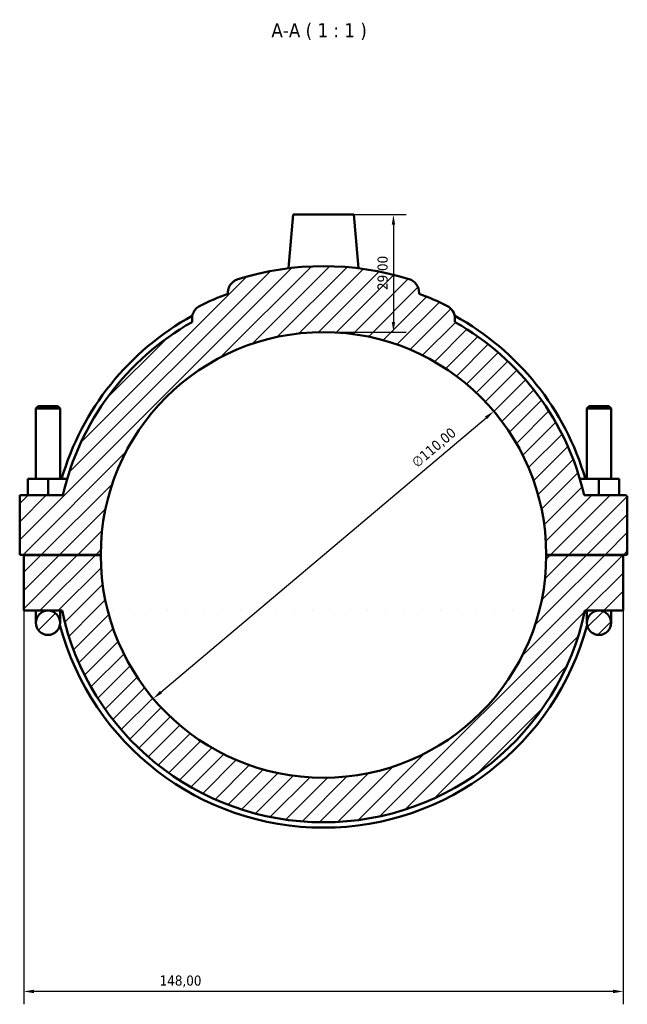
# Model space of a CAD drawing. Header units: millimetres. Extents: x 0 to 902, y -8 to 993.
# Tile 5 of 6: x 340 to 490, y 750 to 993. Entities that reach past the tile are written whole.
import ezdxf

# ---------------------------------------------------------------- set-up
doc = ezdxf.new("R2010")
doc.units = ezdxf.units.MM
for name, color, linetype, lineweight in [('Dimension (ISO)', 7, 'Continuous', 25), ('Hatch (ISO)', 7, 'Continuous', 18), ('Symbol (ISO)', 7, 'Continuous', 25), ('Visible (ISO)', 7, 'Continuous', 50)]:
    doc.layers.add(name, color=color, linetype=linetype, lineweight=lineweight)
doc.styles.add('Label Text (ISO)', font='tahoma.ttf')
doc.styles.add('Note Text (ISO)', font='tahoma.ttf')
doc.dimstyles.new('Default (ISO)', dxfattribs={"dimtxt": 2.5, "dimasz": 2.5, "dimexe": 3.175, "dimexo": 0, "dimgap": 0.762, "dimtad": 1, "dimrnd": 1e-08, "dimzin": 0, "dimtxsty": 'Note Text (ISO)', "dimcen": 0.09, "dimdle": 10, "dimclrd": 256, "dimclre": 256, "dimclrt": 232, "dimazin": 0, "dimtfac": 1.40208, "dimtmove": 0, "dimatfit": 3, "dimfxl": 1, "dimtolj": 1, "dimtzin": 0, "dimlwd": -1, "dimlwe": -1, "dimarcsym": 0})

# ---------------------------------------------------------------- blocks, each defined once
blk = doc.blocks.new('*D7')
at = {"layer": 'Defpoints', "color": 0, "transparency": 16777216}
for p in [(456.57, 896.65), (372.5, 825.71)]:
    blk.add_point(p, dxfattribs=at)
at = {"layer": 'Dimension (ISO)', "transparency": 16777216}
blk.add_line((374.41, 827.33), (454.66, 895.04), dxfattribs=at)
for points in [[(454.39, 895.36), (454.93, 894.72), (456.57, 896.65)], [(374.14, 827.64), (374.67, 827.01), (372.5, 825.71)]]:
    blk.add_solid(points, dxfattribs=at)
at = {"layer": 'Dimension (ISO)', "color": 232, "true_color": 0xca0064, "transparency": 16777216, "insert": (436.03, 884.52), "char_height": 2.5, "attachment_point": 1, "rotation": 40.1563, "style": 'Note Text (ISO)'}
blk.add_mtext('\\A1;∅110,00', dxfattribs=at)
blk = doc.blocks.new('*D8')
at = {"layer": 'Defpoints', "color": 0, "transparency": 16777216}
for p in [(422.03, 945.18), (414.53, 916.18), (431.8, 916.18)]:
    blk.add_point(p, dxfattribs=at)
at = {"layer": 'Dimension (ISO)', "transparency": 16777216}
for p, q in [((422.03, 945.18), (434.97, 945.18)), ((431.8, 942.68), (431.8, 918.68)), ((414.53, 916.18), (434.97, 916.18))]:
    blk.add_line(p, q, dxfattribs=at)
for points in [[(431.38, 942.68), (432.21, 942.68), (431.8, 945.18)], [(431.38, 918.68), (432.21, 918.68), (431.8, 916.18)]]:
    blk.add_solid(points, dxfattribs=at)
at = {"layer": 'Dimension (ISO)', "color": 232, "true_color": 0xca0064, "transparency": 16777216, "insert": (427.86, 926.57), "char_height": 2.5, "attachment_point": 1, "rotation": 90, "style": 'Note Text (ISO)'}
blk.add_mtext('\\A1;29,00', dxfattribs=at)
blk = doc.blocks.new('*D9')
at = {"layer": 'Defpoints', "color": 0, "transparency": 16777216}
for p in [(340.53, 847.43), (488.53, 847.43), (340.53, 753.43)]:
    blk.add_point(p, dxfattribs=at)
at = {"layer": 'Dimension (ISO)', "transparency": 16777216}
for p, q in [((340.53, 847.43), (340.53, 750.26)), ((488.53, 847.43), (488.53, 750.26)), ((486.03, 753.43), (343.03, 753.43))]:
    blk.add_line(p, q, dxfattribs=at)
for points in [[(343.03, 753.85), (343.03, 753.01), (340.53, 753.43)], [(486.03, 753.85), (486.03, 753.01), (488.53, 753.43)]]:
    blk.add_solid(points, dxfattribs=at)
at = {"layer": 'Dimension (ISO)', "color": 232, "true_color": 0xca0064, "transparency": 16777216, "insert": (374.08, 757.37), "char_height": 2.5, "attachment_point": 1, "style": 'Note Text (ISO)'}
blk.add_mtext('\\A1;148,00', dxfattribs=at)

msp = doc.modelspace()

# ---------------------------------------------------------------- hatches: boundary and pattern name
at = {"layer": 'Hatch (ISO)'}
h = msp.add_hatch(dxfattribs=at)
h.set_pattern_fill('ANSI31', color=256, scale=25.4, style=0)
h.set_pattern_definition([(45, (0, 0), (-2.245064, 2.245064), [])])
edge = h.paths.add_edge_path()
edge.add_ellipse((489.0312, 875.4311), major_axis=(0.5, 0), ratio=1, start_angle=0, end_angle=90)
edge.add_line((489.0312, 875.9311), (478.8619, 875.9311))
edge.add_ellipse((414.5312, 861.1811), major_axis=(64.3307, 14.75), ratio=1, start_angle=0, end_angle=47.636016)
edge.add_line((446.9812, 918.6528), (446.9812, 919.5096))
edge.add_ellipse((443.4412, 919.5096), major_axis=(3.54, 0), ratio=1, start_angle=0, end_angle=63.635122)
edge.add_ellipse((414.5312, 861.1811), major_axis=(30.4821, 61.5004), ratio=1, start_angle=0, end_angle=6.254923)
edge.add_line((438.1312, 925.6364), (438.1312, 925.8827))
edge.add_ellipse((434.5912, 925.8827), major_axis=(3.54, 0), ratio=1, start_angle=0, end_angle=72.774554)
edge.add_ellipse((414.5312, 861.1811), major_axis=(21.1083, 68.0829), ratio=1, start_angle=0, end_angle=34.450891)
edge.add_spline(control_points=[(393.4229, 929.2639), (393.1457, 929.178), (392.8801, 929.0583), (392.3841, 928.7567), (392.1556, 928.576), (391.6279, 928.0413), (391.3713, 927.6531), (391.0213, 926.8002), (390.9312, 926.3437), (390.9312, 925.8827)], knot_values=[-0.45072156, -0.45072156, -0.45072156, -0.45072156, -0.36364892, -0.36364892, -0.27657629, -0.27657629, -0.13828814, -0.13828814, 0, 0, 0, 0], degree=3, periodic=0)
edge.add_line((390.9312, 925.8827), (390.9312, 925.6364))
edge.add_ellipse((414.5312, 861.1811), major_axis=(-23.6, 64.4553), ratio=1, start_angle=0, end_angle=6.254923)
edge.add_spline(control_points=[(384.0492, 922.6814), (383.6669, 922.4919), (383.322, 922.2349), (382.7403, 921.6105), (382.5082, 921.2483), (382.1713, 920.4271), (382.0812, 919.9706), (382.0812, 919.5096)], knot_values=[-0.39429115, -0.39429115, -0.39429115, -0.39429115, -0.26628965, -0.26628965, -0.13828814, -0.13828814, 0, 0, 0, 0], degree=3, periodic=0)
edge.add_line((382.0812, 919.5096), (382.0812, 918.6528))
edge.add_ellipse((414.5312, 861.1811), major_axis=(-32.45, 57.4717), ratio=1, start_angle=0, end_angle=47.636016)
edge.add_line((350.2005, 875.9311), (339.5312, 875.9311))
edge.add_line((339.5312, 875.9311), (339.5312, 861.2311))
edge.add_line((339.5312, 861.2311), (359.5312, 861.2311))
edge.add_ellipse((414.5312, 861.1811), major_axis=(-55, 0.05), ratio=1, start_angle=180.104174, end_angle=360, ccw=False)
edge.add_line((469.5312, 861.2311), (489.5312, 861.2311))
edge.add_line((489.5312, 861.2311), (489.5312, 875.4311))
edge = h.paths.add_edge_path()
edge.add_ellipse((414.5312, 861.1811), major_axis=(55, -0.05), ratio=1, start_angle=180.104174, end_angle=360)
edge.add_line((469.5312, 861.1311), (488.5312, 861.1311))
edge.add_line((488.5312, 861.1311), (488.5312, 847.4311))
edge.add_line((488.5312, 847.4311), (482.5312, 847.4311))
edge.add_line((482.5312, 847.4311), (479.083, 847.4311))
edge.add_ellipse((414.5312, 861.1811), major_axis=(-64.5518, -13.75), ratio=1, start_angle=0, end_angle=155.950602, ccw=False)
edge.add_line((349.9794, 847.4311), (346.5312, 847.4311))
edge.add_line((346.5312, 847.4311), (340.5312, 847.4311))
edge.add_line((340.5312, 847.4311), (340.5312, 861.1311))
edge.add_line((340.5312, 861.1311), (359.5312, 861.1311))
edge = h.paths.add_edge_path()
edge.add_ellipse((482.5312, 844.4311), major_axis=(3, 0), ratio=1, start_angle=0, end_angle=360)
edge = h.paths.add_edge_path()
edge.add_ellipse((346.5312, 844.4311), major_axis=(3, 0), ratio=1, start_angle=0, end_angle=360)

# ---------------------------------------------------------------- linework, layer by layer
at = {"layer": 'Visible (ISO)'}
for p, q in [((407.0312, 945.1811), (405.8722, 931.9332)), ((407.0312, 945.1811), (422.0312, 945.1811)), ((422.0312, 945.1811), (423.1903, 931.9332)), ((390.9312, 925.8827), (390.9312, 925.6364)), ((438.1312, 925.6364), (438.1312, 925.8827)), ((382.0812, 919.5096), (382.0812, 918.6528)), ((446.9812, 918.6528), (446.9812, 919.5096)), ((344.1312, 897.8977), (343.5312, 897.2977)), ((343.5312, 897.2977), (349.5312, 897.2977)), ((343.5312, 897.2977), (343.5312, 879.9311)), ((348.9312, 897.8977), (344.1312, 897.8977)), ((348.9312, 897.8977), (349.5312, 897.2977)), ((349.5312, 897.2977), (349.5312, 879.9311)), ((480.1312, 897.8977), (479.5312, 897.2977)), ((485.5312, 897.2977), (479.5312, 897.2977)), ((479.5312, 879.9311), (479.5312, 897.2977)), ((480.1312, 897.8977), (484.9312, 897.8977)), ((484.9312, 897.8977), (485.5312, 897.2977)), ((485.5312, 879.9311), (485.5312, 897.2977)), ((341.5312, 875.9311), (341.5312, 879.9311)), ((346.5312, 879.9311), (341.5312, 879.9311)), ((351.2506, 879.9311), (346.5312, 879.9311)), ((346.5312, 875.9311), (346.5312, 879.9311)), ((477.8118, 879.9311), (482.5312, 879.9311)), ((482.5312, 875.9311), (482.5312, 879.9311)), ((482.5312, 879.9311), (487.5312, 879.9311)), ((487.5312, 875.9311), (487.5312, 879.9311)), ((350.2005, 875.9311), (339.5312, 875.9311)), ((339.5312, 875.9311), (339.5312, 861.2311)), ((489.0312, 875.9311), (478.8619, 875.9311)), ((489.5312, 861.2311), (489.5312, 875.4311)), ((339.5312, 861.2311), (359.5312, 861.2311)), ((359.5312, 861.1311), (340.5312, 861.1311)), ((340.5312, 861.1311), (340.5312, 847.4311)), ((343.5312, 861.2311), (343.5312, 861.1311)), ((349.5312, 861.2311), (349.5312, 861.1311)), ((469.5312, 861.2311), (489.5312, 861.2311)), ((488.5312, 861.1311), (469.5312, 861.1311)), ((479.5312, 861.1311), (479.5312, 861.2311)), ((485.5312, 861.1311), (485.5312, 861.2311)), ((488.5312, 847.4311), (488.5312, 861.1311)), ((340.5312, 847.4311), (346.5312, 847.4311)), ((343.5312, 847.4311), (343.5312, 844.4311)), ((346.5312, 847.4311), (349.9794, 847.4311)), ((349.5312, 844.4311), (349.5312, 847.4311)), ((479.083, 847.4311), (482.5312, 847.4311)), ((479.5312, 847.4311), (479.5312, 844.4311)), ((482.5312, 847.4311), (488.5312, 847.4311)), ((485.5312, 844.4311), (485.5312, 847.4311))]:
    msp.add_line(p, q, dxfattribs=at)
for centre in [(346.5312, 844.4311), (482.5312, 844.4311)]:
    msp.add_circle(centre, 3, dxfattribs=at)
for centre, radius, start, end in [((414.5312, 861.1811), 71.28, 72.774554, 107.225446), ((434.5912, 925.8827), 3.54, 0, 72.774554), ((414.5312, 861.1811), 68.64, 110.109954, 116.364878), ((414.5312, 861.1811), 68.64, 63.635122, 69.890046), ((443.4412, 919.5096), 3.54, 0, 63.635122), ((414.5312, 861.1811), 67.32, 118.751533, 163.828077), ((414.5312, 861.1811), 67.32, 16.171923, 61.248467), ((414.5312, 861.1811), 66, 119.450186, 167.086202), ((414.5312, 861.1811), 66, 12.913798, 60.549814), ((414.5312, 861.1811), 55, 0.052087, 179.947913), ((489.0312, 875.4311), 0.5, 0, 90), ((414.5312, 861.1811), 55, 180.052087, 359.947913), ((414.5312, 861.1811), 66, 192.024699, 347.975301), ((414.5312, 861.1811), 67.32, 194.90707, 345.09293)]:
    msp.add_arc(centre, radius, start, end, dxfattribs=at)
for points, knots in [([(393.4229, 929.2639), (393.1457, 929.178), (392.8801, 929.0583), (392.3841, 928.7567), (392.1556, 928.576), (391.6279, 928.0413), (391.3713, 927.6531), (391.0213, 926.8002), (390.9312, 926.3437), (390.9312, 925.8827)], [-0.450721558, -0.450721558, -0.450721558, -0.450721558, -0.363648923, -0.363648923, -0.276576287, -0.276576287, -0.138288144, -0.138288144, 0, 0, 0, 0]), ([(384.0492, 922.6814), (383.6669, 922.4919), (383.322, 922.2349), (382.7403, 921.6105), (382.5082, 921.2483), (382.1713, 920.4271), (382.0812, 919.9706), (382.0812, 919.5096)], [-0.394291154, -0.394291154, -0.394291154, -0.394291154, -0.266289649, -0.266289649, -0.138288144, -0.138288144, 0, 0, 0, 0])]:
    msp.add_open_spline(points, degree=3, knots=knots, dxfattribs=at)

# ---------------------------------------------------------------- texts
at = {"layer": 'Symbol (ISO)', "insert": (401.6689, 988.3061), "char_height": 3.5, "attachment_point": 7, "style": 'Label Text (ISO)'}
msp.add_mtext('A-A ( 1 : 1 )', dxfattribs=at)

# ---------------------------------------------------------------- dimensions: what is measured, and where the dimension line sits
at = {"layer": 'Dimension (ISO)'}
dim = msp.add_linear_dim(base=(431.7958, 916.1811), p1=(422.0312, 945.1811), p2=(414.5312, 916.1811), angle=90, dimstyle='Default (ISO)', override={"dimdec": 2, "dimtp": 0, "dimtm": 0, "dimtdec": 2, "dimtofl": 0, "dimatfit": 1}, dxfattribs=at)
dim.commit()
dim.dimension.update_dxf_attribs({"geometry": '*D8', "text_midpoint": (431.7958, 930.6811), "dimtype": 160})
dim = msp.add_diameter_dim_2p(p1=(372.4953, 825.713), p2=(456.5671, 896.6491), dimstyle='Default (ISO)', override={"dimdec": 2, "dimlfac": 1, "dimtp": 0, "dimtm": 0, "dimtdec": 2, "dimatfit": 2}, dxfattribs=at)
dim.commit()
dim.dimension.update_dxf_attribs({"geometry": '*D7', "text_midpoint": (443.5106, 885.6326), "dimtype": 163})
dim = msp.add_linear_dim(base=(340.5312, 753.4311), p1=(488.5312, 847.4311), p2=(340.5312, 847.4311), dimstyle='Default (ISO)', override={"dimdec": 2, "dimtp": 0, "dimtm": 0, "dimtdec": 2, "dimtofl": 0, "dimatfit": 1}, dxfattribs=at)
dim.commit()
dim.dimension.update_dxf_attribs({"geometry": '*D9', "text_midpoint": (379.0312, 753.4311), "dimtype": 160})

doc.saveas('drawing.dxf')
